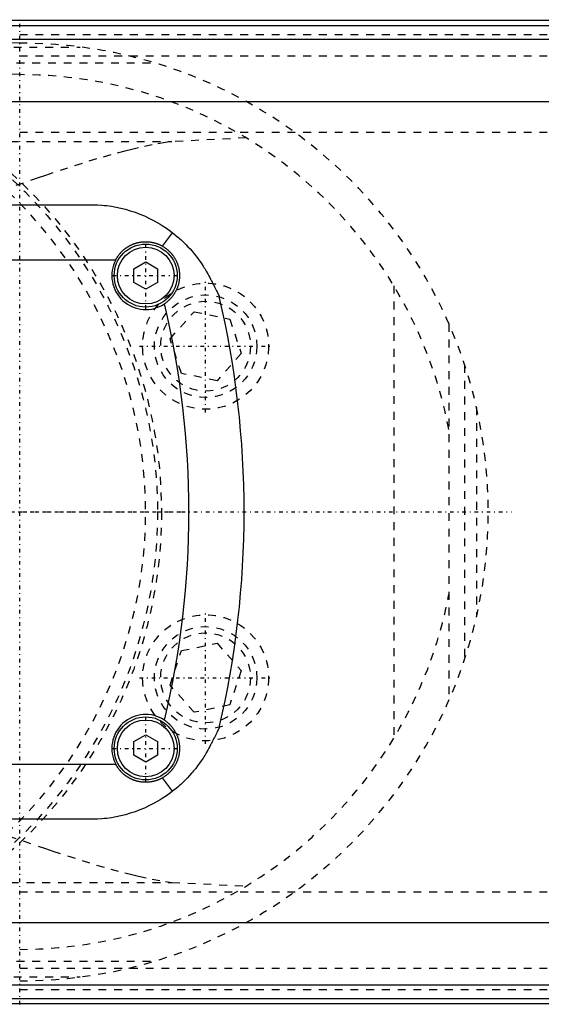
# Model space of a CAD drawing. Extents: x -502 to 174, y -90 to 90.
# Tile 10 of 13: x -160 to -94, y -62 to 62. Entities that reach past the tile are written whole.
import ezdxf

# ---------------------------------------------------------------- set-up
doc = ezdxf.new("R2010")
doc.units = 0
doc.linetypes.add('CENTER', pattern=[1.5, 0.45, -0.5, 0.05, -0.5])
doc.linetypes.add('DASHED', pattern=[2, 1, -1])
for name, color, linetype in [('AM_0', 7, 'CONTINUOUS'), ('AM_3', 7, 'DASHED'), ('AM_7', 7, 'CENTER')]:
    doc.layers.add(name, color=color, linetype=linetype)

msp = doc.modelspace()

# ---------------------------------------------------------------- linework, layer by layer
at = {"layer": 'AM_0', "color": 7, "linetype": 'CONTINUOUS'}
for p, q in [((-90, 62.39), (-240, 62.39)), ((-240, 61.72), (-90, 61.72)), ((-240, 60.02), (-90, 60.02)), ((-240, 52.11), (-90, 52.11)), ((-229, 39), (-151, 39)), ((-141.85, 33.72), (-140.59, 35.44)), ((-232.19, 32), (-147.81, 32)), ((-145.5, 30.87), (-144, 31.73)), ((-144, 31.73), (-142.5, 30.87)), ((-145.5, 29.13), (-145.5, 30.87)), ((-142.5, 30.87), (-142.5, 29.13)), ((-144, 28.27), (-145.5, 29.13)), ((-142.5, 29.13), (-144, 28.27)), ((-145.5, -29.13), (-144, -28.27)), ((-144, -28.27), (-142.5, -29.13)), ((-145.5, -30.87), (-145.5, -29.13)), ((-142.5, -29.13), (-142.5, -30.87)), ((-144, -31.73), (-145.5, -30.87)), ((-142.5, -30.87), (-144, -31.73)), ((-232.19, -32), (-147.81, -32)), ((-140.59, -35.44), (-141.85, -33.72)), ((-151, -39), (-229, -39)), ((-240, -52.11), (-90, -52.11)), ((-240, -60.02), (-90, -60.02)), ((-240, -61.72), (-90, -61.72)), ((-240, -62.39), (-90, -62.39))]:
    msp.add_line(p, q, dxfattribs=at)
for points in [[(-151, 39, 0), (-150.71, 39, 0), (-150.13, 38.98, 0), (-149.55, 38.94, 0), (-149.25, 38.91, 0), (-148.95, 38.88, 0), (-148.35, 38.79, 0), (-147.75, 38.69, 0), (-147.15, 38.56, 0), (-146.55, 38.41, 0), (-145.95, 38.23, 0), (-145.65, 38.14, 0), (-145.35, 38.03, 0), (-144.76, 37.81, 0), (-144.17, 37.57, 0), (-143.59, 37.3, 0), (-143.02, 37.01, 0), (-142.46, 36.7, 0), (-142.18, 36.53, 0), (-141.91, 36.36, 0), (-141.37, 36.01, 0), (-140.84, 35.63, 0), (-140.59, 35.44, 0)], [(-140.59, 35.44, 0), (-140.43, 35.31, 0), (-140.11, 35.05, 0), (-139.8, 34.79, 0), (-139.65, 34.65, 0), (-139.5, 34.52, 0), (-139.21, 34.24, 0), (-138.92, 33.96, 0), (-138.64, 33.67, 0), (-138.37, 33.38, 0), (-138.11, 33.09, 0), (-137.98, 32.93, 0), (-137.86, 32.78, 0), (-137.61, 32.48, 0), (-137.37, 32.17, 0), (-137.14, 31.85, 0), (-136.92, 31.53, 0), (-136.71, 31.21, 0), (-136.6, 31.04, 0), (-136.5, 30.88, 0), (-136.3, 30.55, 0), (-136.11, 30.21, 0), (-136.02, 30.04, 0)], [(-147.81, 32, 0), (-147.79, 32.03, 0), (-147.76, 32.09, 0), (-147.73, 32.14, 0), (-147.71, 32.17, 0), (-147.7, 32.2, 0), (-147.66, 32.25, 0), (-147.63, 32.31, 0), (-147.59, 32.36, 0), (-147.56, 32.42, 0), (-147.52, 32.47, 0), (-147.5, 32.5, 0), (-147.48, 32.52, 0), (-147.44, 32.57, 0), (-147.41, 32.63, 0), (-147.37, 32.68, 0), (-147.33, 32.72, 0), (-147.29, 32.77, 0), (-147.27, 32.8, 0), (-147.25, 32.82, 0), (-147.2, 32.87, 0), (-147.16, 32.91, 0), (-147.14, 32.94, 0), (-147.12, 32.96, 0), (-147.08, 33, 0), (-147.03, 33.05, 0), (-147.01, 33.07, 0), (-146.99, 33.09, 0), (-146.94, 33.13, 0), (-146.9, 33.18, 0), (-146.85, 33.22, 0), (-146.8, 33.26, 0), (-146.76, 33.3, 0), (-146.73, 33.32, 0), (-146.71, 33.34, 0), (-146.66, 33.38, 0), (-146.61, 33.42, 0), (-146.56, 33.46, 0), (-146.5, 33.5, 0), (-146.45, 33.53, 0), (-146.42, 33.55, 0), (-146.4, 33.57, 0), (-146.34, 33.6, 0), (-146.29, 33.64, 0), (-146.24, 33.67, 0), (-146.18, 33.71, 0), (-146.12, 33.74, 0), (-146.1, 33.75, 0), (-146.07, 33.77, 0), (-146.01, 33.8, 0), (-145.95, 33.83, 0), (-145.89, 33.86, 0), (-145.84, 33.89, 0), (-145.78, 33.92, 0), (-145.75, 33.93, 0), (-145.72, 33.94, 0), (-145.66, 33.97, 0), (-145.6, 33.99, 0), (-145.54, 34.02, 0), (-145.47, 34.04, 0), (-145.41, 34.06, 0), (-145.38, 34.07, 0), (-145.35, 34.08, 0), (-145.29, 34.1, 0), (-145.23, 34.12, 0), (-145.2, 34.13, 0), (-145.16, 34.14, 0), (-145.1, 34.16, 0), (-145.04, 34.17, 0), (-145.01, 34.18, 0), (-144.98, 34.19, 0), (-144.91, 34.2, 0), (-144.85, 34.22, 0), (-144.79, 34.23, 0), (-144.72, 34.24, 0), (-144.66, 34.25, 0), (-144.63, 34.25, 0), (-144.6, 34.26, 0), (-144.53, 34.27, 0), (-144.47, 34.27, 0), (-144.41, 34.28, 0), (-144.34, 34.29, 0), (-144.28, 34.29, 0), (-144.25, 34.29, 0), (-144.22, 34.29, 0), (-144.15, 34.3, 0), (-144.09, 34.3, 0), (-144.03, 34.3, 0), (-143.97, 34.3, 0), (-143.91, 34.3, 0), (-143.87, 34.3, 0), (-143.84, 34.3, 0), (-143.78, 34.29, 0), (-143.72, 34.29, 0), (-143.65, 34.29, 0), (-143.59, 34.28, 0), (-143.53, 34.27, 0), (-143.5, 34.27, 0), (-143.47, 34.27, 0), (-143.4, 34.26, 0), (-143.34, 34.25, 0), (-143.27, 34.24, 0), (-143.21, 34.23, 0), (-143.15, 34.21, 0), (-143.12, 34.21, 0), (-143.08, 34.2, 0), (-143.02, 34.19, 0), (-142.96, 34.17, 0), (-142.93, 34.16, 0), (-142.9, 34.16, 0), (-142.83, 34.14, 0), (-142.77, 34.12, 0), (-142.74, 34.11, 0), (-142.71, 34.1, 0), (-142.65, 34.08, 0), (-142.58, 34.06, 0), (-142.52, 34.04, 0), (-142.46, 34.02, 0), (-142.4, 33.99, 0), (-142.37, 33.98, 0), (-142.34, 33.97, 0), (-142.28, 33.94, 0), (-142.22, 33.92, 0), (-142.16, 33.89, 0), (-142.1, 33.86, 0), (-142.05, 33.83, 0), (-142.02, 33.82, 0), (-141.99, 33.8, 0), (-141.93, 33.77, 0), (-141.87, 33.74, 0), (-141.85, 33.72, 0)], [(-141.85, 33.72, 0), (-141.81, 33.7, 0), (-141.74, 33.66, 0), (-141.67, 33.62, 0), (-141.64, 33.59, 0), (-141.61, 33.57, 0), (-141.54, 33.53, 0), (-141.48, 33.48, 0), (-141.41, 33.43, 0), (-141.35, 33.38, 0), (-141.28, 33.33, 0), (-141.25, 33.31, 0), (-141.22, 33.28, 0), (-141.16, 33.23, 0), (-141.1, 33.18, 0), (-141.04, 33.12, 0), (-140.98, 33.07, 0), (-140.93, 33.01, 0), (-140.9, 32.98, 0), (-140.87, 32.95, 0), (-140.82, 32.89, 0), (-140.76, 32.83, 0), (-140.74, 32.8, 0), (-140.71, 32.77, 0), (-140.66, 32.71, 0), (-140.61, 32.64, 0), (-140.58, 32.61, 0), (-140.56, 32.58, 0), (-140.51, 32.51, 0), (-140.46, 32.45, 0), (-140.42, 32.38, 0), (-140.37, 32.31, 0), (-140.33, 32.24, 0), (-140.31, 32.21, 0), (-140.29, 32.17, 0), (-140.25, 32.1, 0), (-140.21, 32.03, 0), (-140.17, 31.96, 0), (-140.14, 31.89, 0), (-140.1, 31.82, 0), (-140.09, 31.78, 0), (-140.07, 31.74, 0), (-140.04, 31.67, 0), (-140.01, 31.59, 0), (-139.98, 31.52, 0), (-139.95, 31.44, 0), (-139.92, 31.36, 0), (-139.91, 31.32, 0), (-139.9, 31.28, 0), (-139.87, 31.2, 0), (-139.85, 31.13, 0), (-139.83, 31.05, 0), (-139.81, 30.97, 0), (-139.79, 30.89, 0), (-139.78, 30.85, 0), (-139.78, 30.81, 0), (-139.76, 30.73, 0), (-139.75, 30.65, 0), (-139.74, 30.57, 0), (-139.73, 30.49, 0), (-139.72, 30.41, 0), (-139.72, 30.37, 0), (-139.71, 30.33, 0), (-139.71, 30.24, 0), (-139.7, 30.16, 0), (-139.7, 30.12, 0), (-139.7, 30.08, 0), (-139.7, 30, 0), (-139.7, 29.92, 0), (-139.7, 29.88, 0), (-139.7, 29.84, 0), (-139.71, 29.76, 0), (-139.71, 29.68, 0), (-139.72, 29.6, 0), (-139.73, 29.52, 0), (-139.74, 29.44, 0), (-139.74, 29.4, 0), (-139.75, 29.36, 0), (-139.76, 29.28, 0), (-139.78, 29.2, 0), (-139.79, 29.12, 0), (-139.81, 29.04, 0), (-139.83, 28.96, 0), (-139.84, 28.92, 0), (-139.85, 28.88, 0), (-139.87, 28.8, 0), (-139.89, 28.73, 0), (-139.92, 28.65, 0), (-139.94, 28.57, 0), (-139.97, 28.5, 0), (-139.98, 28.46, 0), (-140, 28.42, 0), (-140.03, 28.35, 0), (-140.06, 28.28, 0), (-140.09, 28.2, 0), (-140.13, 28.13, 0), (-140.16, 28.06, 0), (-140.18, 28.02, 0), (-140.2, 27.99, 0), (-140.24, 27.91, 0), (-140.28, 27.84, 0), (-140.32, 27.78, 0), (-140.36, 27.71, 0), (-140.41, 27.64, 0), (-140.43, 27.61, 0), (-140.45, 27.57, 0), (-140.5, 27.51, 0), (-140.54, 27.44, 0), (-140.57, 27.41, 0), (-140.59, 27.38, 0), (-140.64, 27.31, 0), (-140.69, 27.25, 0), (-140.72, 27.22, 0), (-140.75, 27.19, 0), (-140.8, 27.13, 0), (-140.85, 27.07, 0), (-140.91, 27.01, 0), (-140.97, 26.95, 0), (-141.03, 26.89, 0), (-141.06, 26.87, 0), (-141.09, 26.84, 0), (-141.15, 26.78, 0), (-141.21, 26.73, 0), (-141.27, 26.68, 0), (-141.33, 26.63, 0), (-141.4, 26.58, 0), (-141.43, 26.55, 0), (-141.46, 26.53, 0), (-141.53, 26.48, 0), (-141.6, 26.43, 0), (-141.63, 26.41, 0)], [(-136.02, 30.04, 0), (-135.97, 29.95, 0), (-135.87, 29.75, 0), (-135.77, 29.56, 0), (-135.71, 29.46, 0), (-135.66, 29.36, 0), (-135.56, 29.16, 0), (-135.46, 28.97, 0), (-135.36, 28.78, 0), (-135.27, 28.59, 0), (-135.18, 28.41, 0), (-135.13, 28.33, 0), (-135.09, 28.24, 0), (-135.01, 28.08, 0), (-134.94, 27.93, 0), (-134.9, 27.84, 0), (-134.89, 27.82, 0), (-134.87, 27.8, 0), (-134.87, 27.79, 0), (-134.86, 27.77, 0), (-134.85, 27.75, 0), (-134.84, 27.73, 0), (-134.83, 27.71, 0), (-134.82, 27.69, 0), (-134.81, 27.67, 0), (-134.81, 27.66, 0), (-134.8, 27.65, 0), (-134.79, 27.63, 0), (-134.78, 27.61, 0), (-134.77, 27.59, 0), (-134.76, 27.57, 0), (-134.76, 27.55, 0), (-134.75, 27.54, 0), (-134.75, 27.54, 0), (-134.74, 27.52, 0), (-134.73, 27.5, 0), (-134.73, 27.5, 0), (-134.72, 27.49, 0), (-134.72, 27.47, 0), (-134.71, 27.46, 0), (-134.71, 27.45, 0), (-134.7, 27.45, 0), (-134.7, 27.43, 0), (-134.69, 27.42, 0), (-134.69, 27.41, 0), (-134.68, 27.4, 0), (-134.68, 27.39, 0), (-134.68, 27.39, 0), (-134.67, 27.38, 0), (-134.67, 27.38, 0), (-134.67, 27.37, 0), (-134.67, 27.36, 0), (-134.66, 27.36, 0), (-134.66, 27.36, 0), (-134.66, 27.35, 0), (-134.66, 27.35, 0), (-134.66, 27.35, 0), (-134.66, 27.35, 0), (-134.66, 27.35, 0)], [(-141.63, -26.41, 0), (-141.6, -26.43, 0), (-141.53, -26.48, 0), (-141.46, -26.53, 0), (-141.43, -26.55, 0), (-141.4, -26.58, 0), (-141.33, -26.63, 0), (-141.27, -26.68, 0), (-141.21, -26.73, 0), (-141.15, -26.78, 0), (-141.08, -26.84, 0), (-141.06, -26.87, 0), (-141.03, -26.89, 0), (-140.97, -26.95, 0), (-140.91, -27.01, 0), (-140.85, -27.07, 0), (-140.8, -27.13, 0), (-140.75, -27.19, 0), (-140.72, -27.22, 0), (-140.69, -27.25, 0), (-140.64, -27.31, 0), (-140.59, -27.38, 0), (-140.57, -27.41, 0), (-140.54, -27.44, 0), (-140.5, -27.51, 0), (-140.45, -27.57, 0), (-140.43, -27.61, 0), (-140.41, -27.64, 0), (-140.36, -27.71, 0), (-140.32, -27.78, 0), (-140.28, -27.84, 0), (-140.24, -27.91, 0), (-140.2, -27.99, 0), (-140.18, -28.02, 0), (-140.16, -28.06, 0), (-140.13, -28.13, 0), (-140.09, -28.2, 0), (-140.06, -28.28, 0), (-140.03, -28.35, 0), (-140, -28.42, 0), (-139.98, -28.46, 0), (-139.97, -28.5, 0), (-139.94, -28.57, 0), (-139.92, -28.65, 0), (-139.89, -28.73, 0), (-139.87, -28.8, 0), (-139.85, -28.88, 0), (-139.84, -28.92, 0), (-139.83, -28.96, 0), (-139.81, -29.04, 0), (-139.79, -29.12, 0), (-139.78, -29.2, 0), (-139.76, -29.28, 0), (-139.75, -29.36, 0), (-139.74, -29.4, 0), (-139.74, -29.44, 0), (-139.73, -29.52, 0), (-139.72, -29.6, 0), (-139.71, -29.68, 0), (-139.71, -29.76, 0), (-139.7, -29.84, 0), (-139.7, -29.88, 0), (-139.7, -29.92, 0), (-139.7, -30, 0), (-139.7, -30.08, 0), (-139.7, -30.12, 0), (-139.7, -30.16, 0), (-139.71, -30.24, 0), (-139.71, -30.32, 0), (-139.72, -30.37, 0), (-139.72, -30.41, 0), (-139.73, -30.49, 0), (-139.74, -30.57, 0), (-139.75, -30.65, 0), (-139.76, -30.73, 0), (-139.78, -30.81, 0), (-139.78, -30.85, 0), (-139.79, -30.89, 0), (-139.81, -30.97, 0), (-139.83, -31.05, 0), (-139.85, -31.13, 0), (-139.87, -31.21, 0), (-139.9, -31.28, 0), (-139.91, -31.32, 0), (-139.92, -31.36, 0), (-139.95, -31.44, 0), (-139.98, -31.52, 0), (-140.01, -31.59, 0), (-140.04, -31.67, 0), (-140.07, -31.74, 0), (-140.09, -31.78, 0), (-140.1, -31.82, 0), (-140.14, -31.89, 0), (-140.17, -31.96, 0), (-140.21, -32.03, 0), (-140.25, -32.1, 0), (-140.29, -32.17, 0), (-140.31, -32.21, 0), (-140.33, -32.24, 0), (-140.37, -32.31, 0), (-140.42, -32.38, 0), (-140.46, -32.45, 0), (-140.51, -32.51, 0), (-140.56, -32.58, 0), (-140.58, -32.61, 0), (-140.61, -32.64, 0), (-140.66, -32.71, 0), (-140.71, -32.77, 0), (-140.74, -32.8, 0), (-140.76, -32.83, 0), (-140.82, -32.89, 0), (-140.87, -32.95, 0), (-140.9, -32.98, 0), (-140.93, -33.01, 0), (-140.98, -33.07, 0), (-141.04, -33.12, 0), (-141.1, -33.18, 0), (-141.16, -33.23, 0), (-141.22, -33.28, 0), (-141.25, -33.31, 0), (-141.28, -33.33, 0), (-141.35, -33.38, 0), (-141.41, -33.43, 0), (-141.48, -33.48, 0), (-141.54, -33.53, 0), (-141.61, -33.57, 0), (-141.64, -33.6, 0), (-141.67, -33.62, 0), (-141.74, -33.66, 0), (-141.81, -33.7, 0), (-141.85, -33.72, 0)], [(-134.66, -27.35, 0), (-134.66, -27.35, 0), (-134.66, -27.35, 0), (-134.66, -27.35, 0), (-134.66, -27.35, 0), (-134.66, -27.36, 0), (-134.66, -27.36, 0), (-134.67, -27.37, 0), (-134.67, -27.37, 0), (-134.67, -27.38, 0), (-134.68, -27.39, 0), (-134.68, -27.39, 0), (-134.68, -27.39, 0), (-134.68, -27.4, 0), (-134.69, -27.41, 0), (-134.69, -27.42, 0), (-134.7, -27.44, 0), (-134.71, -27.45, 0), (-134.71, -27.46, 0), (-134.71, -27.46, 0), (-134.72, -27.48, 0), (-134.73, -27.49, 0), (-134.73, -27.5, 0), (-134.73, -27.51, 0), (-134.74, -27.52, 0), (-134.75, -27.54, 0), (-134.75, -27.55, 0), (-134.76, -27.56, 0), (-134.77, -27.58, 0), (-134.78, -27.6, 0), (-134.79, -27.61, 0), (-134.79, -27.63, 0), (-134.8, -27.65, 0), (-134.81, -27.67, 0), (-134.81, -27.68, 0), (-134.83, -27.7, 0), (-134.84, -27.72, 0), (-134.85, -27.74, 0), (-134.86, -27.76, 0), (-134.87, -27.79, 0), (-134.87, -27.8, 0), (-134.88, -27.81, 0), (-134.89, -27.83, 0), (-134.9, -27.86, 0), (-134.95, -27.94, 0), (-135.02, -28.1, 0), (-135.11, -28.27, 0), (-135.15, -28.36, 0), (-135.19, -28.44, 0), (-135.28, -28.62, 0), (-135.37, -28.8, 0), (-135.47, -28.99, 0), (-135.56, -29.17, 0), (-135.66, -29.36, 0), (-135.71, -29.46, 0), (-135.77, -29.56, 0), (-135.87, -29.75, 0), (-135.97, -29.95, 0), (-136.02, -30.04, 0)], [(-136.02, -30.04, 0), (-136.12, -30.22, 0), (-136.31, -30.56, 0), (-136.51, -30.9, 0), (-136.62, -31.06, 0), (-136.72, -31.23, 0), (-136.94, -31.56, 0), (-137.17, -31.89, 0), (-137.41, -32.21, 0), (-137.65, -32.53, 0), (-137.91, -32.84, 0), (-138.04, -33, 0), (-138.17, -33.15, 0), (-138.43, -33.45, 0), (-138.71, -33.74, 0), (-138.98, -34.02, 0), (-139.26, -34.3, 0), (-139.55, -34.57, 0), (-139.7, -34.7, 0), (-139.84, -34.83, 0), (-140.14, -35.08, 0), (-140.44, -35.32, 0), (-140.59, -35.44, 0)], [(-141.85, -33.72, 0), (-141.87, -33.74, 0), (-141.93, -33.77, 0), (-141.99, -33.8, 0), (-142.02, -33.82, 0), (-142.05, -33.83, 0), (-142.1, -33.86, 0), (-142.16, -33.89, 0), (-142.22, -33.92, 0), (-142.28, -33.94, 0), (-142.34, -33.97, 0), (-142.37, -33.98, 0), (-142.4, -33.99, 0), (-142.46, -34.02, 0), (-142.52, -34.04, 0), (-142.58, -34.06, 0), (-142.65, -34.08, 0), (-142.71, -34.1, 0), (-142.74, -34.11, 0), (-142.77, -34.12, 0), (-142.83, -34.14, 0), (-142.9, -34.16, 0), (-142.93, -34.16, 0), (-142.96, -34.17, 0), (-143.02, -34.19, 0), (-143.08, -34.2, 0), (-143.12, -34.21, 0), (-143.15, -34.21, 0), (-143.21, -34.23, 0), (-143.27, -34.24, 0), (-143.34, -34.25, 0), (-143.4, -34.26, 0), (-143.47, -34.27, 0), (-143.5, -34.27, 0), (-143.53, -34.27, 0), (-143.59, -34.28, 0), (-143.65, -34.29, 0), (-143.72, -34.29, 0), (-143.78, -34.29, 0), (-143.84, -34.3, 0), (-143.87, -34.3, 0), (-143.91, -34.3, 0), (-143.97, -34.3, 0), (-144.03, -34.3, 0), (-144.09, -34.3, 0), (-144.15, -34.3, 0), (-144.22, -34.29, 0), (-144.25, -34.29, 0), (-144.28, -34.29, 0), (-144.34, -34.29, 0), (-144.41, -34.28, 0), (-144.47, -34.27, 0), (-144.53, -34.27, 0), (-144.6, -34.26, 0), (-144.63, -34.25, 0), (-144.66, -34.25, 0), (-144.72, -34.24, 0), (-144.79, -34.23, 0), (-144.85, -34.22, 0), (-144.91, -34.2, 0), (-144.98, -34.19, 0), (-145.01, -34.18, 0), (-145.04, -34.17, 0), (-145.1, -34.16, 0), (-145.16, -34.14, 0), (-145.2, -34.13, 0), (-145.23, -34.12, 0), (-145.29, -34.1, 0), (-145.35, -34.08, 0), (-145.38, -34.07, 0), (-145.41, -34.06, 0), (-145.47, -34.04, 0), (-145.54, -34.02, 0), (-145.6, -33.99, 0), (-145.66, -33.97, 0), (-145.72, -33.94, 0), (-145.75, -33.93, 0), (-145.78, -33.92, 0), (-145.84, -33.89, 0), (-145.89, -33.86, 0), (-145.95, -33.83, 0), (-146.01, -33.8, 0), (-146.07, -33.77, 0), (-146.1, -33.75, 0), (-146.12, -33.74, 0), (-146.18, -33.71, 0), (-146.24, -33.67, 0), (-146.29, -33.64, 0), (-146.34, -33.6, 0), (-146.4, -33.57, 0), (-146.42, -33.55, 0), (-146.45, -33.53, 0), (-146.5, -33.5, 0), (-146.56, -33.46, 0), (-146.61, -33.42, 0), (-146.66, -33.38, 0), (-146.71, -33.34, 0), (-146.73, -33.32, 0), (-146.76, -33.3, 0), (-146.8, -33.26, 0), (-146.85, -33.22, 0), (-146.9, -33.18, 0), (-146.94, -33.13, 0), (-146.99, -33.09, 0), (-147.01, -33.07, 0), (-147.03, -33.05, 0), (-147.08, -33, 0), (-147.12, -32.96, 0), (-147.14, -32.94, 0), (-147.16, -32.91, 0), (-147.2, -32.87, 0), (-147.25, -32.82, 0), (-147.27, -32.8, 0), (-147.29, -32.77, 0), (-147.33, -32.72, 0), (-147.37, -32.68, 0), (-147.41, -32.63, 0), (-147.44, -32.57, 0), (-147.48, -32.52, 0), (-147.5, -32.5, 0), (-147.52, -32.47, 0), (-147.56, -32.42, 0), (-147.59, -32.36, 0), (-147.63, -32.31, 0), (-147.66, -32.25, 0), (-147.7, -32.2, 0), (-147.71, -32.17, 0), (-147.73, -32.14, 0), (-147.76, -32.09, 0), (-147.79, -32.03, 0), (-147.81, -32, 0)], [(-140.59, -35.44, 0), (-140.84, -35.63, 0), (-141.37, -36.01, 0), (-141.91, -36.36, 0), (-142.18, -36.53, 0), (-142.46, -36.7, 0), (-143.02, -37.01, 0), (-143.59, -37.3, 0), (-144.17, -37.57, 0), (-144.76, -37.81, 0), (-145.35, -38.03, 0), (-145.65, -38.14, 0), (-145.95, -38.23, 0), (-146.55, -38.41, 0), (-147.15, -38.56, 0), (-147.75, -38.69, 0), (-148.35, -38.79, 0), (-148.95, -38.88, 0), (-149.25, -38.91, 0), (-149.55, -38.94, 0), (-150.13, -38.98, 0), (-150.71, -39, 0), (-151, -39, 0)]]:
    msp.add_polyline3d(points, dxfattribs=at)
for centre, radius in [((-144, 30), 4), ((-144, 30), 3.6), ((-144, -30), 4), ((-144, -30), 3.6)]:
    msp.add_circle(centre, radius, dxfattribs=at)
for centre, radius, start, end in [((-144, 30), 4.3, 152.2823, 303.4459), ((-251.5, 0), 113, 346.4829, 13.5171), ((-251.5, 0), 120, 346.8254, 13.1746), ((-144, -30), 4.3, 56.5541, 207.7177)]:
    msp.add_arc(centre, radius, start, end, dxfattribs=at)
at = {"layer": 'AM_3', "color": 6, "linetype": 'DASHED'}
for p, q in [((-240, 60.6), (50, 60.6)), ((-362.76, 59), (-152.3, 59)), ((-240, 57.89), (50, 57.89)), ((-394.4, 57), (-142.93, 57)), ((-240, 48.19), (50, 48.19)), ((-233.13, 47), (-140.66, 47)), ((-131.25, 47.47), (-140.66, 47)), ((-112.5, 28.71), (-112.5, -28.71)), ((-140.91, 21.97), (-137.84, 25.42)), ((-137.84, 25.42), (-133.32, 24.49)), ((-133.32, 24.49), (-131.87, 20.1)), ((-105.5, 23.87), (-105.5, -23.87)), ((-139.46, 17.59), (-140.91, 21.97)), ((-131.87, 20.1), (-134.94, 16.65)), ((-134.94, 16.65), (-139.46, 17.59)), ((-103.5, 18.65), (-103.5, -18.65)), ((-102, 13.28), (-102, -13.28)), ((-139.46, -17.59), (-134.94, -16.65)), ((-134.94, -16.65), (-131.87, -20.1)), ((-140.91, -21.97), (-139.46, -17.59)), ((-131.87, -20.1), (-133.32, -24.49)), ((-137.84, -25.42), (-140.91, -21.97)), ((-133.32, -24.49), (-137.84, -25.42)), ((-233.13, -47), (-140.66, -47)), ((-140.66, -47), (-131.25, -47.47)), ((-240, -48.19), (50, -48.19)), ((-394.4, -57), (-142.93, -57)), ((-240, -57.89), (50, -57.89)), ((-362.76, -59), (-152.3, -59)), ((-240, -60.6), (50, -60.6))]:
    msp.add_line(p, q, dxfattribs=at)
for points in [[(-140.66, 47, 0), (-141.49, 46.88, 0), (-143.18, 46.58, 0), (-144.91, 46.22, 0), (-145.78, 46.01, 0), (-146.66, 45.79, 0), (-148.44, 45.32, 0), (-150.25, 44.8, 0), (-152.08, 44.24, 0), (-153.92, 43.64, 0), (-155.79, 43.02, 0), (-156.73, 42.71, 0), (-157.67, 42.39, 0), (-159.56, 41.74, 0), (-161.45, 41.09, 0)], [(-161.45, -41.09, 0), (-159.56, -41.74, 0), (-157.67, -42.39, 0), (-156.73, -42.71, 0), (-155.79, -43.02, 0), (-153.92, -43.64, 0), (-152.08, -44.24, 0), (-150.25, -44.8, 0), (-148.44, -45.32, 0), (-146.66, -45.79, 0), (-145.78, -46.01, 0), (-144.91, -46.22, 0), (-143.18, -46.58, 0), (-141.49, -46.88, 0), (-140.66, -47, 0)]]:
    msp.add_polyline3d(points, dxfattribs=at)
for centre, radius in [((-200, 0), 58), ((-200, 0), 57.5), ((-136.39, 21.04), 8), ((-136.39, 21.04), 6.5), ((-136.39, 21.04), 5.7), ((-136.39, -21.04), 8), ((-136.39, -21.04), 6.5), ((-136.39, -21.04), 5.7)]:
    msp.add_circle(centre, radius, dxfattribs=at)
for centre, radius, start, end in [((-271.93, -2437.99), 2500, 87.43384, 89.44825), ((-160, 0), 59.5, 270, 90), ((-300.02, -1939.59), 2000, 85.98537, 86.65491), ((-200, 0), 56, 262.1432, 97.8568), ((-160, 0), 55.5, 10.8929, 90), ((-160, 0), 55.5, 270, 349.1071)]:
    msp.add_arc(centre, radius, start, end, dxfattribs=at)
at = {"layer": 'AM_7', "color": 4, "linetype": 'CENTER'}
for p, q in [((-160, -62.48), (-160, 62.47)), ((-144, 25.8), (-144, 34.2)), ((-148.2, 30), (-139.8, 30)), ((-136.39, 12.64), (-136.39, 29.44)), ((-144.79, 21.04), (-127.99, 21.04)), ((-260.9, 0), (-139.1, 0)), ((-258.8, 0), (-97.53, 0)), ((-136.39, -29.44), (-136.39, -12.64)), ((-144.79, -21.04), (-127.99, -21.04)), ((-144, -34.2), (-144, -25.8)), ((-148.2, -30), (-139.8, -30))]:
    msp.add_line(p, q, dxfattribs=at)

doc.saveas('drawing.dxf')
